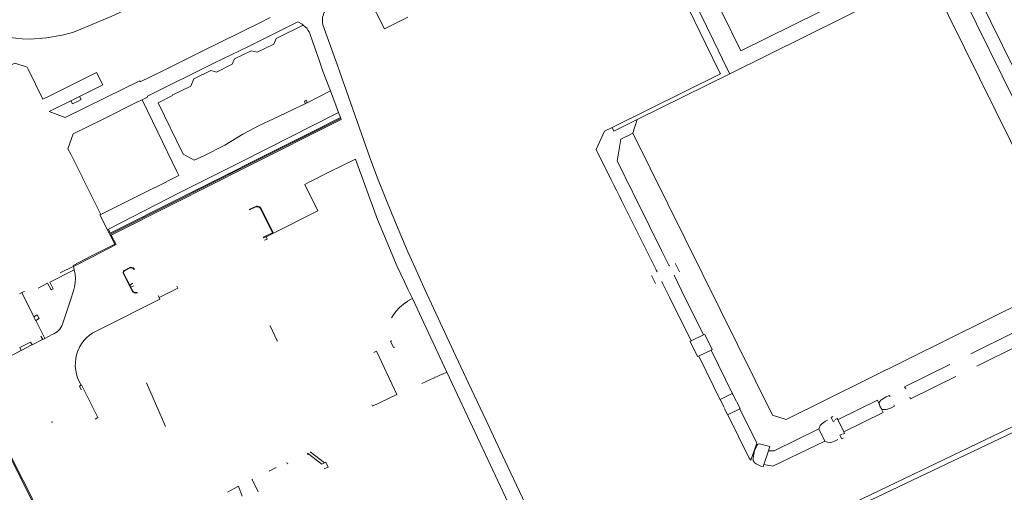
# Model space of a CAD drawing. Extents: x 145000 to 155000, y 457500 to 470000.
# Tile 128 of 196: x 151831 to 152259, y 461653 to 461858. Entities that reach past the tile are written whole.
import ezdxf

# ---------------------------------------------------------------- set-up
doc = ezdxf.new("R2010")
doc.units = 0
doc.header["$LTSCALE"] = 0.2
doc.header["$MEASUREMENT"] = 0
doc.layers.add('kant verharding', color=252, linetype='Continuous', lineweight=0)

msp = doc.modelspace()

# ---------------------------------------------------------------- linework, layer by layer
at = {"layer": 'kant verharding', "lineweight": 0}
for p, q in [((152132.7, 461849.32), (152112.13, 461891.55)), ((152108.94, 461889.63), (152129.44, 461847.71)), ((152268.78, 461825.51), (152246.05, 461871.77)), ((152263.53, 461822.92), (152240.73, 461869.12)), ((151934.62, 461844.34), (151941.78, 461847.75)), ((152129.44, 461847.71), (152135.46, 461835.34)), ((151864.86, 461835.46), (151844.23, 461825.26)), ((152139.72, 461834.93), (152099.59, 461815.05)), ((151966.38, 461827.45), (151956.32, 461822.35)), ((151969.89, 461818.04), (151966.38, 461827.45)), ((151853.64, 461823.22), (151857.4, 461825.06)), ((151884.64, 461823.64), (151891.4, 461809.59)), ((151956.32, 461822.35), (151954.18, 461821.22)), ((151970.68, 461815.96), (151969.89, 461818.04)), ((151970.87, 461815.49), (151970.68, 461815.96)), ((152099.59, 461815.05), (152097.7, 461809.08)), ((151891.4, 461809.59), (151899.66, 461792.51)), ((152095.26, 461807.86), (152095.09, 461807.78)), ((152097.7, 461809.08), (152095.26, 461807.86)), ((152089.45, 461786.55), (152088.29, 461788.85)), ((152094.81, 461789.07), (152093.7, 461791.32)), ((152095.97, 461786.82), (152094.81, 461789.07)), ((152090.59, 461784.33), (152089.45, 461786.55)), ((152091.71, 461782.09), (152090.59, 461784.33)), ((152097.07, 461784.63), (152095.97, 461786.82)), ((152098.14, 461782.35), (152097.07, 461784.63)), ((152092.82, 461779.85), (152091.71, 461782.09)), ((152099.31, 461780.14), (152098.14, 461782.35)), ((152110.32, 461757.93), (152099.31, 461780.14)), ((152093.95, 461777.62), (152092.82, 461779.85)), ((152105.17, 461755.01), (152093.95, 461777.62)), ((151960.86, 461775.46), (151941.62, 461765.67)), ((152002.47, 461752.19), (152000, 461757.59)), ((152107.61, 461750.1), (152105.17, 461755.01)), ((152113.35, 461751.8), (152110.32, 461757.93)), ((151855.14, 461749.79), (151854.75, 461751.22)), ((152107.96, 461749.37), (152107.61, 461750.1)), ((152113.52, 461751.47), (152113.35, 461751.8)), ((151876.57, 461748.3), (151879.22, 461743.17)), ((152107.55, 461743.77), (152105.73, 461747.34)), ((152108.17, 461748.85), (152107.96, 461749.37)), ((152118.83, 461740.85), (152115.59, 461747.42)), ((151879.71, 461742.22), (151879.22, 461743.17)), ((152000, 461741.42), (151998.55, 461744.52)), ((152110.74, 461743.74), (152110.2, 461744.77)), ((152113.66, 461737.84), (152110.74, 461743.74)), ((151832.39, 461739.88), (151831.36, 461739.33)), ((151833.48, 461740.42), (151832.39, 461739.88)), ((151891.54, 461738.61), (151891.96, 461737.72)), ((152001.94, 461737.31), (152000, 461741.42)), ((152016.94, 461705.36), (152001.94, 461737.31)), ((152123.05, 461718.89), (152113.66, 461737.84)), ((152128.37, 461721.49), (152118.83, 461740.85)), ((151842.36, 461720.01), (151838.41, 461727.84)), ((151841.45, 461719.53), (151840.66, 461721)), ((152128.37, 461721.49), (152123.05, 461718.89)), ((151842.36, 461720.01), (151841.45, 461719.53)), ((152131.66, 461714.91), (152126.22, 461712.27)), ((152141.14, 461695.6), (152131.66, 461714.91)), ((152019.26, 461700.39), (152016.94, 461705.36)), ((151858.08, 461699.7), (151857.34, 461699.27)), ((151858.17, 461697.69), (151857.34, 461699.27)), ((152142.64, 461692.63), (152141.14, 461695.6)), ((152135.81, 461692.97), (152137.28, 461689.97)), ((152204.69, 461691.96), (152204.78, 461691.19)), ((152205.52, 461689.61), (152204.78, 461691.19)), ((152138.84, 461686.81), (152137.48, 461689.59)), ((152144.11, 461689.43), (152138.84, 461686.81)), ((152280.17, 461690.13), (152161.01, 461633)), ((152183.8, 461685.7), (152184.52, 461686.03)), ((152281.11, 461687.98), (152224.94, 461661.19)), ((152184.67, 461683.93), (152183.8, 461685.7)), ((152189.26, 461679.43), (152186.7, 461684.71)), ((152188.35, 461676.45), (152187.62, 461677.95)), ((152189.05, 461676.73), (152188.35, 461676.45)), ((151963.83, 461665.96), (151957.61, 461670.72)), ((152156.53, 461671.15), (152154.55, 461665.27)), ((151947.78, 461665.57), (151947.42, 461666.05)), ((151947.92, 461665.62), (151947.78, 461665.57)), ((151942.81, 461663.9), (151939.78, 461662.4)), ((151926.41, 461655.81), (151921.67, 461653.16)), ((151928.05, 461651.55), (151926.41, 461655.81))]:
    msp.add_line(p, q, dxfattribs=at)
at = {"layer": 'kant verharding', "lineweight": 0, "flags": 128}
for points in [[(152223.42, 461883.9), (152144.6, 461844.82), (152119.75, 461895.47)], [(151856.25, 461853.57), (151861.53, 461855.71), (151871.2, 461859.74), (151880.85, 461864.21), (151898.89, 461872.87), (151938.47, 461892.11)], [(152139.72, 461834.93), (152221.89, 461875.7), (152228.05, 461873.8), (152288.61, 461751.43), (152286.62, 461745.42), (152164.28, 461684.8), (152158.33, 461686.68), (152097.7, 461809.08)], [(152000, 461859.56), (151989.79, 461854.48), (151982.92, 461868.21), (151971.91, 461862.79), (151966.64, 461864.51)], [(152000, 461757.59), (151997.61, 461763.11), (151993.12, 461773.84), (151990.11, 461781.27), (151986.81, 461789.64), (151983.67, 461798.09), (151972.39, 461830.19), (151969.25, 461838.9), (151963.13, 461856.22), (151962.93, 461857.2), (151962.86, 461857.95), (151962.87, 461858.71), (151962.96, 461859.46), (151963.14, 461860.2), (151963.38, 461860.92), (151963.7, 461861.6), (151964.09, 461862.25), (151964.55, 461862.85)], [(151954.58, 461856.08), (151954.1, 461856.42), (151952.26, 461857.47), (151930.47, 461846.69), (151916.08, 461839.68), (151886.92, 461825.13), (151887, 461824.79), (151884.64, 461823.64)], [(151940.21, 461859.35), (151935.68, 461857.06), (151910.14, 461844.51), (151893.04, 461835.93)], [(151760.25, 461826.27), (151800.91, 461846.59), (151805.6, 461848.83), (151808.57, 461849.92), (151811.58, 461850.68), (151814.65, 461851.13), (151817.76, 461851.25), (151820.87, 461851.04), (151824.97, 461850.48), (151825.09, 461850.93), (151827.07, 461850.63), (151832.51, 461850.08), (151836.05, 461850.02), (151843.04, 461850.51), (151849.93, 461851.72), (151854.32, 461852.89), (151856.25, 461853.57)], [(151941.78, 461847.75), (151942.75, 461850.23), (151954.58, 461856.08)], [(151966.38, 461827.45), (151963.11, 461836.06), (151961.62, 461840.46), (151958.75, 461848.64), (151957.39, 461852.41), (151957.1, 461853.07), (151956.73, 461853.71), (151956.06, 461854.67), (151955.57, 461855.23), (151954.58, 461856.08)], [(152138.8, 461836.92), (152138.69, 461837.01), (152132.7, 461849.32)], [(151954.18, 461821.22), (151954.09, 461821.23), (151947.16, 461817.9), (151941.61, 461815.39), (151935.42, 461812.39), (151928.3, 461808.71), (151920.5, 461803.92), (151911.36, 461799.35), (151907.21, 461797.35), (151902.41, 461799.95), (151891.54, 461822.27), (151897.78, 461825.43), (151897.67, 461825.62), (151905.7, 461829.6), (151907.04, 461832.66), (151914.47, 461836.34), (151916.85, 461835.64), (151923.67, 461839.03), (151924.74, 461841.38), (151931.94, 461844.94), (151934.62, 461844.34)], [(151835.16, 461836.86), (151834.72, 461837.76), (151829.3, 461839.59), (151823.5, 461836.66)], [(151844.23, 461825.26), (151841.52, 461823.93), (151835.16, 461836.86)], [(151893.04, 461835.93), (151892.95, 461835.95), (151883.77, 461831.45), (151883.58, 461831.86), (151869.2, 461824.73), (151851.17, 461815.87), (151844.22, 461818.51), (151853.64, 461823.22)], [(152139.72, 461834.93), (152138.78, 461836.84), (152138.8, 461836.92)], [(151857.4, 461825.06), (151867.51, 461830.08), (151864.86, 461835.46)], [(152135.46, 461835.34), (152135.69, 461834.91), (152088.63, 461811.65)], [(151853.6, 461800.05), (151852.41, 461802.31), (151854.61, 461808.86), (151867.36, 461815.06), (151882.63, 461822.67), (151882.72, 461822.68), (151884.64, 461823.64)], [(151857.4, 461825.06), (151858.07, 461823.69), (151856.83, 461823.02), (151854.34, 461821.84), (151853.64, 461823.22)], [(151956.32, 461822.35), (151955.46, 461821.95), (151955.04, 461822.99), (151955.93, 461823.41), (151956.32, 461822.35)], [(151970.87, 461815.49), (151971.09, 461815.04), (151929.45, 461794.15), (151898.49, 461778.59), (151871.22, 461764.87), (151873.38, 461760.73), (151862.83, 461755.34), (151854.83, 461751.18), (151854.75, 461751.22)], [(151970.68, 461815.96), (151959.32, 461810.15), (151939.32, 461800.2), (151915.69, 461788.25), (151895.19, 461777.99), (151876.79, 461768.7), (151870.78, 461765.71), (151869.95, 461767.48), (151901.04, 461783.31), (151927.93, 461796.83), (151969.89, 461818.04)], [(151970.87, 461815.49), (151929.23, 461794.59), (151898.27, 461779.04), (151870.55, 461765.09)], [(152088.63, 461811.65), (152089.45, 461809.99), (152099.59, 461815.05)], [(152088.63, 461811.65), (152085.3, 461810.05), (152081.76, 461801.99), (152088.29, 461788.85)], [(152095.09, 461807.78), (152092.41, 461806.45), (152090.85, 461797), (152093.7, 461791.32)], [(151858.7, 461789.84), (151853.58, 461799.97), (151853.6, 461800.05)], [(151998.55, 461744.52), (151995.41, 461751.19), (151989.07, 461766.15), (151986.81, 461771.68), (151977.22, 461797.9), (151971.59, 461795.04)], [(151971.59, 461795.04), (151965.68, 461792.12), (151957.47, 461787.95)], [(151866.64, 461773.79), (151858.67, 461789.76), (151858.7, 461789.84)], [(151899.66, 461792.51), (151900.57, 461790.7), (151889.95, 461785.34), (151889.86, 461785.36), (151866.64, 461773.79)], [(151957.47, 461787.95), (151957.33, 461787.93), (151955.2, 461786.87), (151960.86, 461775.46)], [(151941.62, 461765.67), (151936.13, 461776.57), (151935.84, 461776.9), (151935.5, 461777.15), (151935.12, 461777.32), (151934.7, 461777.41), (151934.28, 461777.41), (151933.97, 461777.35), (151931.14, 461775.96), (151931.04, 461775.99)], [(151937.12, 461763.98), (151937.2, 461763.98), (151941.22, 461765.91), (151936, 461776.36), (151935.62, 461776.79), (151935.14, 461777.07), (151934.59, 461777.19), (151934.02, 461777.13), (151931.23, 461775.76), (151931.16, 461775.76)], [(151870.55, 461765.09), (151866.28, 461773.62), (151866.64, 461773.79)], [(151870.55, 461765.09), (151872.7, 461760.95), (151862.6, 461755.79), (151854.61, 461751.63), (151854.75, 461751.22)], [(151937.3, 461763.66), (151937.4, 461763.64), (151938.33, 461764.15)], [(151938.33, 461764.15), (151938.41, 461764.09), (151938.9, 461763.12), (151937.87, 461762.66), (151937.8, 461762.69)], [(151938.33, 461764.15), (151938.41, 461764.09), (151941.62, 461765.67)], [(151854.75, 461751.22), (151854.67, 461751.25), (151848.96, 461748.44)], [(151881.29, 461749.99), (151881.02, 461750.42), (151880.66, 461750.71), (151880.17, 461750.85), (151879.67, 461750.9), (151879.3, 461750.84), (151876.85, 461749.53), (151876.51, 461749.18), (151876.33, 461748.6)], [(151881.11, 461749.91), (151880.87, 461750.28), (151880.57, 461750.53), (151880.14, 461750.66), (151879.69, 461750.7), (151879.34, 461750.66), (151876.96, 461749.37), (151876.68, 461749.08), (151876.54, 461748.7), (151876.57, 461748.3)], [(152006.39, 461743.52), (152006.05, 461744.13), (152002.47, 461752.19)], [(152118, 461748.91), (152116.21, 461752.41), (152116.21, 461752.5)], [(151855.14, 461749.79), (151844.5, 461744.43), (151846, 461741.48), (151845.07, 461741.03), (151843.55, 461743.95), (151839.46, 461741.77)], [(151842.36, 461720.01), (151845.59, 461721.67), (151846.33, 461722.01), (151847.03, 461722.41), (151847.69, 461722.89), (151848.29, 461723.44), (151848.83, 461724.04), (151849.31, 461724.7), (151849.71, 461725.41), (151850.04, 461726.15), (151850.41, 461727.43), (151853.53, 461736.6), (151854.85, 461740.69), (151855.3, 461742.45), (151855.55, 461744.23), (151855.62, 461746.04), (151855.51, 461747.83), (151855.14, 461749.79)], [(151876.33, 461748.6), (151876.36, 461748.27), (151880.47, 461740.35), (151880.76, 461740.05), (151881.24, 461739.78), (151881.79, 461739.68), (151882.35, 461739.75)], [(151880.52, 461743.83), (151880.44, 461743.83), (151879.22, 461743.17)], [(151881.02, 461742.84), (151880.95, 461742.84), (151879.71, 461742.22)], [(151879.71, 461742.22), (151880.64, 461740.45), (151880.87, 461740.22), (151881.15, 461740.04), (151881.46, 461739.93), (151881.79, 461739.88), (151882.12, 461739.9), (151882.41, 461739.98), (151882.49, 461739.95)], [(151899.71, 461742.7), (151900.16, 461741.8), (151892.04, 461737.69), (151891.96, 461737.72)], [(152052.61, 461644.6), (152049.83, 461650.76), (152043.45, 461664.19), (152039.96, 461671.67), (152035.24, 461681.55), (152027.53, 461698.04), (152020.77, 461712.32), (152006.37, 461743.44), (152006.39, 461743.52)], [(151837.6, 461729.43), (151837.52, 461729.47), (151832.37, 461739.8), (151832.39, 461739.88)], [(151891.96, 461737.72), (151892.31, 461737.01), (151885.89, 461733.9), (151873.05, 461727.34), (151863.23, 461722.46), (151861.82, 461721.44), (151860.52, 461720.29), (151859.36, 461719.02), (151858.33, 461717.62), (151857.45, 461716.13), (151856.73, 461714.55), (151856.18, 461712.91), (151855.81, 461711.22), (151855.62, 461709.49), (151855.6, 461707.83), (151855.75, 461706.17), (151856.06, 461704.51), (151856.56, 461702.85), (151857.23, 461701.25), (151858.08, 461699.7)], [(151882.35, 461739.75), (151882.49, 461739.8), (151882.58, 461739.77)], [(152001.94, 461737.31), (152001.86, 461737.31), (152000.02, 461736.26)], [(151999.95, 461736.23), (151998.05, 461734.89), (151996.33, 461733.37), (151994.78, 461731.68), (151993.42, 461729.84), (151992.85, 461728.94)], [(151837.6, 461729.43), (151837.52, 461729.47), (151838.34, 461727.8), (151838.41, 461727.84)], [(151838.41, 461727.84), (151839.91, 461728.62), (151839.1, 461730.22), (151837.6, 461729.43)], [(151943.34, 461718.86), (151943.27, 461718.91), (151940.23, 461725.48), (151940.16, 461725.54)], [(152131.66, 461714.91), (152132.13, 461715.13), (152128.88, 461721.73), (152128.37, 461721.49)], [(152263.24, 461722.48), (152263.16, 461722.49), (152244.48, 461713.36)], [(151836.81, 461717.16), (151836.16, 461718.38), (151831.52, 461716.07), (151832.15, 461714.78)], [(151836.81, 461717.16), (151836.73, 461717.17), (151832.15, 461714.78)], [(151841.45, 461719.53), (151841.36, 461719.52), (151836.81, 461717.16)], [(151993.03, 461718.97), (151992.95, 461718.97), (151992.46, 461718.73), (151993.78, 461716.02), (151994.27, 461716.26), (151994.35, 461716.25)], [(152123.05, 461718.89), (152122.54, 461718.65), (152125.81, 461712.07), (152126.22, 461712.27)], [(152265.86, 461717.15), (152265.78, 461717.16), (152247.11, 461707.92)], [(151832.15, 461714.78), (151832.06, 461714.78), (151827.86, 461712.59)], [(151984.35, 461691.16), (151984.6, 461690.64), (151995.17, 461695.57), (151986.35, 461714.42), (151985.14, 461713.87)], [(152135.81, 461692.97), (152135.79, 461693.04), (152126.3, 461712.23), (152126.22, 461712.27)], [(152235.37, 461708.69), (152215.64, 461698.97), (152216.17, 461698.16)], [(152014.96, 461704.42), (152014.88, 461704.44), (152006.08, 461700.34)], [(152016.94, 461705.36), (152016.86, 461705.37), (152014.96, 461704.42)], [(152237.98, 461703.4), (152218.19, 461693.8), (152217.88, 461694.54)], [(151864.2, 461684.99), (151865.36, 461685.67), (151858.32, 461699.81), (151858.08, 461699.7)], [(151894.78, 461681.78), (151886.55, 461700.64), (151886.48, 461700.68)], [(152053.92, 461625.43), (152048.78, 461636.97), (152047.95, 461639.05), (152045.64, 461643.9), (152019.26, 461700.39)], [(152141.14, 461695.6), (152140.87, 461696.1), (152135.59, 461693.53), (152135.79, 461693.04), (152135.81, 461692.97)], [(152209.34, 461694.77), (152209, 461695.26), (152207.66, 461694.6), (152205.81, 461693.47), (152205.36, 461693.14), (152204.85, 461692.64), (152204.74, 461692.4), (152204.69, 461691.96)], [(152142.85, 461692.24), (152144.3, 461689.53), (152144.11, 461689.43)], [(152204.78, 461691.19), (152203.86, 461693.17), (152186.8, 461684.72), (152186.7, 461684.71)], [(152204.78, 461691.19), (152204.92, 461690.63), (152205.14, 461690.14), (152205.52, 461689.61)], [(152209.57, 461689.72), (152211.29, 461690.59), (152211.05, 461691.16)], [(152138.84, 461686.81), (152138.92, 461686.75), (152148.21, 461668.01), (152148.9, 461667.16), (152151.51, 461674.48), (152144.18, 461689.4), (152144.11, 461689.43)], [(152189.26, 461679.43), (152206.35, 461687.83), (152205.52, 461689.61)], [(152205.52, 461689.61), (152205.82, 461689.3), (152206.02, 461689.17), (152206.45, 461689.07), (152207, 461689.06), (152207.64, 461689.12), (152209.24, 461689.52), (152209.57, 461689.72)], [(151819.74, 461683.36), (151820.12, 461683.54), (151851.57, 461621.33), (151851.18, 461621.15), (151830.95, 461661.11), (151819.74, 461683.36)], [(151845.28, 461683.6), (151845.51, 461683.62), (151845.84, 461683.72)], [(152182.26, 461684.43), (152181.39, 461684.1), (152180.86, 461683.78), (152179.63, 461682.79), (152179.03, 461682.1), (152178.54, 461681.04), (152178.44, 461680.71)], [(152185.39, 461684.24), (152185.3, 461684.26), (152184.67, 461683.93)], [(152186.7, 461684.71), (152186.43, 461685.26), (152185.54, 461684.81)], [(152178.44, 461680.71), (152159.05, 461671.18), (152156.6, 461671.1), (152156.53, 461671.15)], [(152180.97, 461675.36), (152181.11, 461675.43), (152178.44, 461680.71)], [(152187.62, 461677.95), (152188.26, 461678.21), (152188.34, 461678.18)], [(152188.69, 461678.36), (152189.61, 461678.71), (152189.26, 461679.43)], [(152149.94, 461667.99), (152150.2, 461669.73), (152150.47, 461671.12), (152150.89, 461672.11), (152151.57, 461673.5), (152151.86, 461673.86), (152152.14, 461674.05)], [(152152.14, 461674.05), (152152.67, 461674.18), (152157.18, 461673.09), (152156.53, 461671.15)], [(152154.55, 461665.27), (152158.52, 461664.46), (152180.97, 461675.36)], [(152180.97, 461675.36), (152181.73, 461675.03), (152182.21, 461674.92), (152183.29, 461674.86), (152184.02, 461674.95), (152184.54, 461675.09), (152185.19, 461675.34), (152186.68, 461676.1)], [(151963.83, 461665.96), (151963.74, 461665.97), (151962.7, 461665.38), (151956.39, 461670.2)], [(151956.47, 461669.45), (151956.74, 461669.54), (151956.39, 461670.2)], [(151963.58, 461663.36), (151963.65, 461663.33), (151965.37, 461664.08), (151964.36, 461666.32), (151963.83, 461665.96)], [(152154.55, 461665.27), (152154.23, 461664.29), (152153.22, 461664.58), (152151.16, 461665.55), (152150.74, 461665.81), (152150.42, 461666.12), (152150.17, 461666.5), (152149.98, 461666.98), (152149.91, 461667.46), (152149.94, 461667.99)], [(152224.94, 461661.19), (152155.31, 461627.97), (152150.77, 461625.85), (152146.52, 461623.29), (152142.56, 461620.31), (152138.99, 461616.98)], [(151934.92, 461653.42), (151932.45, 461658.72), (151932.48, 461658.8)]]:
    msp.add_lwpolyline(points, dxfattribs=at)

doc.saveas('drawing.dxf')
